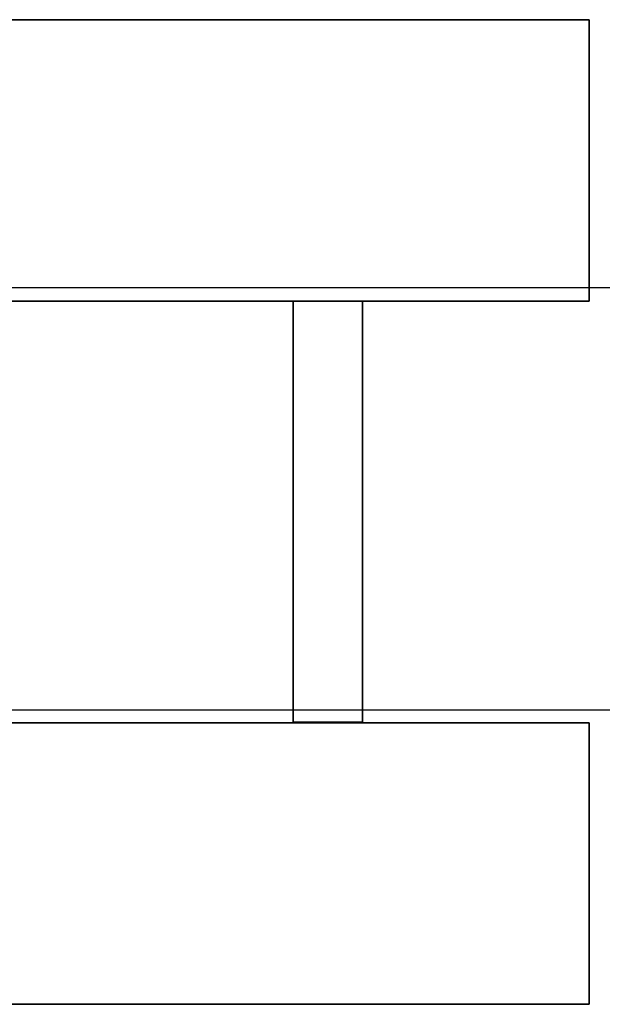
# Model space of a CAD drawing. Header units: millimetres. Extents: x -35 to 33166, y -35 to 31591.
# Tile 67 of 100: x 9670 to 9881, y -35 to 321. Entities that reach past the tile are written whole.
import ezdxf

# ---------------------------------------------------------------- set-up
doc = ezdxf.new("R2010")
doc.units = ezdxf.units.MM
doc.header["$LTSCALE"] = 25.4
doc.layers.get('0').update_dxf_attribs({"true_color": 0xffffff})
for name, color, linetype, true_color in [('end caps & lintels', 7, 'Continuous', 0xffa500), ('ICF - L1', 7, 'Continuous', 0xb4b464), ('ICF - L2', 7, 'Continuous', 0x64ff64)]:
    doc.layers.add(name, color=color, linetype=linetype, true_color=true_color)

# ---------------------------------------------------------------- blocks, each defined once
blk = doc.blocks.new('FF-WF01_HeadLintel_6in_#2')
for p, q in [((1219.2, 152.4), (0, 152.4)), ((1219.2, 152.4, 63), (0, 152.4, 63)), ((0, 0), (1219.2, 0)), ((0, 0, 63), (1219.2, 0, 63))]:
    blk.add_line(p, q)
blk = doc.blocks.new('FF-WF01_SillLintel_6in_#2')
for p, q in [((1219.2, 152.4), (0, 152.4)), ((1219.2, 152.4, 63), (0, 152.4, 63)), ((0, 0), (1219.2, 0)), ((0, 0, 63), (1219.2, 0, 63))]:
    blk.add_line(p, q)
blk = doc.blocks.new('GF-WG01_HeadLintel_6in_#5')
for p, q in [((1219.2, 152.4), (0, 152.4)), ((1219.2, 152.4, 63), (0, 152.4, 63)), ((0, 0), (1219.2, 0)), ((0, 0, 63), (1219.2, 0, 63))]:
    blk.add_line(p, q)
blk = doc.blocks.new('Group#3781_WCL_d821ca9d')
for p, q in [((-253.75, 1536.5, 319.8), (-253.75, 1536.5, 405.8)), ((-253.75, 1536.5, 405.8), (-101.6, 1536.5, 405.8)), ((-101.6, 1536.5, 319.8), (-253.75, 1536.5, 319.8)), ((-253.75, 1536.5, 405.8), (-253.75, 1511.5, 405.8)), ((-253.75, 1536.5, 319.8), (-253.75, 1511.5, 319.8)), ((-101.6, 1536.5, 405.8), (-101.6, 1536.5, 319.8)), ((-101.6, 1511.5, 405.8), (-101.6, 1536.5, 405.8)), ((-101.6, 1511.5, 319.8), (-101.6, 1536.5, 319.8)), ((-101.6, 1511.5, 405.8), (-253.75, 1511.5, 405.8)), ((-253.75, 1511.5, 405.8), (-253.75, 1511.5, 319.8)), ((-253.75, 1511.5, 319.8), (-101.6, 1511.5, 319.8)), ((-101.6, 1511.5, 319.8), (-101.6, 1511.5, 405.8))]:
    blk.add_line(p, q)
blk = doc.blocks.new('Group#3779')
for p, q in [((-101.6, 0, 256.8), (-101.6, 1618.37, 256.8)), ((-101.6, 1618.37, 256.8), (0, 1618.37, 256.8)), ((-101.6, 1618.37, 457.2), (-101.6, 0, 457.2)), ((-101.6, 1618.37, 256.8), (-101.6, 1618.37, 457.2)), ((0, 1618.37, 457.2), (-101.6, 1618.37, 457.2)), ((0, 1618.37, 256.8), (0, 0, 256.8)), ((0, 1618.37, 457.2), (0, 0, 457.2)), ((0, 1618.37, 256.8), (0, 1618.37, 457.2))]:
    blk.add_line(p, q)
blk = doc.blocks.new('Group#3780')
for p, q in [((-355.6, 0, 256.8), (-355.6, 1618.37, 256.8)), ((-355.6, 1618.37, 256.8), (-254, 1618.37, 256.8)), ((-355.6, 1618.37, 457.2), (-355.6, 0, 457.2)), ((-355.6, 1618.37, 256.8), (-355.6, 1618.37, 457.2)), ((-254, 1618.37, 457.2), (-355.6, 1618.37, 457.2)), ((-254, 1618.37, 256.8), (-254, 0, 256.8)), ((-254, 1618.37, 457.2), (-254, 0, 457.2)), ((-254, 1618.37, 256.8), (-254, 1618.37, 457.2))]:
    blk.add_line(p, q)
blk = doc.blocks.new('6XR35_96_S_CUT_63_75_MSG')
for name in ['Group#3780', 'Group#3779', 'Group#3781_WCL_d821ca9d']:
    blk.add_blockref(name, (0, 0))
blk = doc.blocks.new('Group#4387')
for p, q in [((-101.6, 2024.77, 98.33), (-101.6, 0, 98.33)), ((-101.6, 2024.77, 98.33), (-101.6, 2024.77, 0)), ((-101.6, 2024.77, 0), (-101.6, 0, 0)), ((0, 2024.77, 0), (-101.6, 2024.77, 0)), ((0, 2024.77, 98.33), (-101.6, 2024.77, 98.33)), ((-101.6, 2024.77, 457.2), (-101.6, 0, 457.2)), ((-101.6, 2024.77, 457.2), (-101.6, 2024.77, 250.87)), ((-101.6, 2024.77, 250.87), (-101.6, 0, 250.87)), ((0, 2024.77, 457.2), (-101.6, 2024.77, 457.2)), ((-101.6, 2024.77, 250.87), (0, 2024.77, 250.87)), ((0, 2024.77, 0), (0, 0, 0)), ((0, 2024.77, 98.33), (0, 0, 98.33)), ((0, 2024.77, 98.33), (0, 2024.77, 0)), ((0, 2024.77, 457.2), (0, 0, 457.2)), ((0, 2024.77, 250.87), (0, 0, 250.87)), ((0, 2024.77, 457.2), (0, 2024.77, 250.87))]:
    blk.add_line(p, q)
blk = doc.blocks.new('Group#4388')
for p, q in [((-355.6, 0, 0), (-355.6, 2024.77, 0)), ((-355.6, 2024.77, 0), (-254, 2024.77, 0)), ((-355.6, 0, 457.2), (-355.6, 2024.77, 457.2)), ((-355.6, 2024.77, 457.2), (-355.6, 2024.77, 0)), ((-355.6, 2024.77, 457.2), (-254, 2024.77, 457.2)), ((-254, 2024.77, 0), (-254, 0, 0)), ((-254, 2024.77, 0), (-254, 2024.77, 457.2)), ((-254, 2024.77, 457.2), (-254, 0, 457.2))]:
    blk.add_line(p, q)
blk = doc.blocks.new('Group#4389')
for p, q in [((-101.6, 1942.9, 98.33), (-253.75, 1942.9, 98.33)), ((-253.75, 1942.9, 98.33), (-253.75, 1917.9, 98.33)), ((-253.75, 1942.9, 51), (-253.75, 1942.9, 98.33)), ((-253.75, 1942.9, 51), (-253.75, 1917.9, 51)), ((-101.6, 1942.9, 51), (-253.75, 1942.9, 51)), ((-101.6, 1917.9, 98.33), (-101.6, 1942.9, 98.33)), ((-101.6, 1942.9, 51), (-101.6, 1917.9, 51)), ((-101.6, 1942.9, 51), (-101.6, 1942.9, 98.33)), ((-253.75, 1917.9, 98.33), (-101.6, 1917.9, 98.33)), ((-253.75, 1917.9, 51), (-253.75, 1917.9, 98.33)), ((-101.6, 1917.9, 51), (-253.75, 1917.9, 51)), ((-101.6, 1917.9, 51), (-101.6, 1917.9, 98.33))]:
    blk.add_line(p, q)
blk = doc.blocks.new('6XR35_96_S_CUT_79_75_MSG#3')
for name in ['Group#4388', 'Group#4387', 'Group#4389']:
    blk.add_blockref(name, (0, 0))
blk = doc.blocks.new('Group3573')
at = {"layer": 'ICF - L1', "extrusion": (0, 0, -1), "zscale": -1, "rotation": 90}
for name, p in [('6XR35_96_S_CUT_79_75_MSG#3', (-7851.21, 321.02, -3100.4)), ('6XR35_96_S_CUT_63_75_MSG', (-8257.61, 321.02, -2643.2))]:
    blk.add_blockref(name, p, dxfattribs=at)
blk = doc.blocks.new('Group#4278')
for p, q in [((-101.6, 1618.37, 317.4), (-101.6, 0, 317.4)), ((0, 1618.37, 317.4), (-101.6, 1618.37, 317.4)), ((-101.6, 1618.37, 0), (-101.6, 1618.37, 317.4)), ((-101.6, 1618.37, 0), (-101.6, 0, 0)), ((0, 1618.37, 0), (-101.6, 1618.37, 0)), ((0, 0, 317.4), (0, 1618.37, 317.4)), ((0, 1618.37, 0), (0, 0, 0)), ((0, 1618.37, 0), (0, 1618.37, 317.4))]:
    blk.add_line(p, q)
blk = doc.blocks.new('Group#4280')
for p, q in [((-355.6, 1618.37, 317.4), (-355.6, 0, 317.4)), ((-254, 1618.37, 317.4), (-355.6, 1618.37, 317.4)), ((-355.6, 1618.37, 0), (-355.6, 1618.37, 317.4)), ((-355.6, 1618.37, 0), (-355.6, 0, 0)), ((-254, 1618.37, 0), (-355.6, 1618.37, 0)), ((-254, 0, 317.4), (-254, 1618.37, 317.4)), ((-254, 1618.37, 0), (-254, 0, 0)), ((-254, 1618.37, 0), (-254, 1618.37, 317.4))]:
    blk.add_line(p, q)
blk = doc.blocks.new('Group#4318')
for p, q in [((-101.6, 1536.5, 51), (-253.75, 1536.5, 51)), ((-253.75, 1536.5, 51), (-253.75, 1536.5, 144.68)), ((-253.75, 1536.5, 144.68), (-101.6, 1536.5, 144.68)), ((-253.75, 1511.5, 51), (-253.75, 1536.5, 51)), ((-253.75, 1536.5, 144.68), (-253.75, 1511.5, 144.68)), ((-101.6, 1536.5, 144.68), (-101.6, 1536.5, 51)), ((-101.6, 1536.5, 51), (-101.6, 1511.5, 51)), ((-101.6, 1511.5, 144.68), (-101.6, 1536.5, 144.68)), ((-101.6, 1511.5, 144.68), (-253.75, 1511.5, 144.68)), ((-253.75, 1511.5, 144.68), (-253.75, 1511.5, 51)), ((-253.75, 1511.5, 51), (-101.6, 1511.5, 51)), ((-101.6, 1511.5, 51), (-101.6, 1511.5, 144.68))]:
    blk.add_line(p, q)
blk = doc.blocks.new('6XR35_96_S#1_CUT_63_75_MSG')
for name in ['Group#4280', 'Group#4278', 'Group#4318']:
    blk.add_blockref(name, (0, 0))
blk = doc.blocks.new('Group8241')
for p, q in [((0, 1618.375, 457.2), (-101.6, 1618.375, 457.2)), ((-101.6, 1618.375, 457.2), (-101.6, 0, 457.2)), ((-101.6, 1618.375), (-101.6, 0)), ((-101.6, 1618.375, 457.2), (-101.6, 1618.375)), ((-101.6, 1618.375), (0, 1618.375)), ((0, 0), (0, 1618.375)), ((0, 1618.375), (0, 1618.375, 457.2)), ((0, 1618.375, 457.2), (0, 0, 457.2))]:
    blk.add_line(p, q)
blk = doc.blocks.new('Group#1486')
for p, q in [((-355.6, 0, 457.2), (-355.6, 1618.375, 457.2)), ((-355.6, 1618.375, 457.2), (-355.6, 1618.375)), ((-355.6, 1618.375), (-355.6, 0)), ((-254, 1618.375, 457.2), (-355.6, 1618.375, 457.2)), ((-355.6, 1618.375), (-254, 1618.375)), ((-254, 0, 457.2), (-254, 1618.375, 457.2)), ((-254, 0), (-254, 1618.375)), ((-254, 1618.375), (-254, 1618.375, 457.2))]:
    blk.add_line(p, q)
blk = doc.blocks.new('Group#1487')
for p, q in [((-101.6, 1536.5, 51), (-253.75, 1536.5, 51)), ((-253.75, 1536.5, 51), (-253.75, 1536.5, 144.68)), ((-253.75, 1536.5, 144.68), (-101.6, 1536.5, 144.68)), ((-253.75, 1511.5, 51), (-253.75, 1536.5, 51)), ((-253.75, 1536.5, 144.68), (-253.75, 1511.5, 144.68)), ((-101.6, 1536.5, 144.68), (-101.6, 1536.5, 51)), ((-101.6, 1536.5, 51), (-101.6, 1511.5, 51)), ((-101.6, 1511.5, 144.68), (-101.6, 1536.5, 144.68)), ((-101.6, 1511.5, 144.68), (-253.75, 1511.5, 144.68)), ((-253.75, 1511.5, 144.68), (-253.75, 1511.5, 51)), ((-253.75, 1511.5, 51), (-101.6, 1511.5, 51)), ((-101.6, 1511.5, 51), (-101.6, 1511.5, 144.68))]:
    blk.add_line(p, q)
blk = doc.blocks.new('Group#1534')
for p, q in [((-101.6, 1536.5, 312.12), (-253.75, 1536.5, 312.12)), ((-253.75, 1536.5, 312.12), (-253.75, 1536.5, 405.8)), ((-253.75, 1536.5, 405.8), (-101.6, 1536.5, 405.8)), ((-253.75, 1511.5, 312.12), (-253.75, 1536.5, 312.12)), ((-253.75, 1536.5, 405.8), (-253.75, 1511.5, 405.8)), ((-101.6, 1536.5, 405.8), (-101.6, 1536.5, 312.12)), ((-101.6, 1536.5, 312.12), (-101.6, 1511.5, 312.12)), ((-101.6, 1511.5, 405.8), (-101.6, 1536.5, 405.8)), ((-101.6, 1511.5, 405.8), (-253.75, 1511.5, 405.8)), ((-253.75, 1511.5, 405.8), (-253.75, 1511.5, 312.12)), ((-253.75, 1511.5, 312.12), (-101.6, 1511.5, 312.12)), ((-101.6, 1511.5, 312.12), (-101.6, 1511.5, 405.8))]:
    blk.add_line(p, q)
blk = doc.blocks.new('6XR35_96_S#1_CUT_63_75')
for name in ['Group#1486', 'Group8241', 'Group#1487', 'Group#1534']:
    blk.add_blockref(name, (0, 0))
blk = doc.blocks.new('Group8496')
for p, q in [((0, 2024.775, 457.2), (-101.6, 2024.775, 457.2)), ((-101.6, 2024.775, 457.2), (-101.6, 0, 457.2)), ((-101.6, 2024.775), (-101.6, 0)), ((-101.6, 2024.775, 457.2), (-101.6, 2024.775)), ((-101.6, 2024.775), (0, 2024.775)), ((0, 0), (0, 2024.775)), ((0, 2024.775), (0, 2024.775, 457.2)), ((0, 2024.775, 457.2), (0, 0, 457.2))]:
    blk.add_line(p, q)
blk = doc.blocks.new('Group#2305')
for p, q in [((-355.6, 0, 457.2), (-355.6, 2024.775, 457.2)), ((-355.6, 2024.775, 457.2), (-355.6, 2024.775)), ((-355.6, 2024.775), (-355.6, 0)), ((-254, 2024.775, 457.2), (-355.6, 2024.775, 457.2)), ((-355.6, 2024.775), (-254, 2024.775)), ((-254, 0, 457.2), (-254, 2024.775, 457.2)), ((-254, 0), (-254, 2024.775)), ((-254, 2024.775), (-254, 2024.775, 457.2))]:
    blk.add_line(p, q)
blk = doc.blocks.new('Group#2306')
for p, q in [((-101.6, 1942.9, 51), (-253.75, 1942.9, 51)), ((-253.75, 1942.9, 51), (-253.75, 1942.9, 144.68)), ((-253.75, 1942.9, 144.68), (-101.6, 1942.9, 144.68)), ((-253.75, 1917.9, 51), (-253.75, 1942.9, 51)), ((-253.75, 1942.9, 144.68), (-253.75, 1917.9, 144.68)), ((-101.6, 1942.9, 144.68), (-101.6, 1942.9, 51)), ((-101.6, 1942.9, 51), (-101.6, 1917.9, 51)), ((-101.6, 1917.9, 144.68), (-101.6, 1942.9, 144.68)), ((-101.6, 1917.9, 144.68), (-253.75, 1917.9, 144.68)), ((-253.75, 1917.9, 144.68), (-253.75, 1917.9, 51)), ((-253.75, 1917.9, 51), (-101.6, 1917.9, 51)), ((-101.6, 1917.9, 51), (-101.6, 1917.9, 144.68))]:
    blk.add_line(p, q)
blk = doc.blocks.new('Group8499')
for p, q in [((-101.6, 1942.9, 312.12), (-253.75, 1942.9, 312.12)), ((-253.75, 1942.9, 312.12), (-253.75, 1942.9, 405.8)), ((-253.75, 1942.9, 405.8), (-101.6, 1942.9, 405.8)), ((-253.75, 1917.9, 312.12), (-253.75, 1942.9, 312.12)), ((-253.75, 1942.9, 405.8), (-253.75, 1917.9, 405.8)), ((-101.6, 1942.9, 405.8), (-101.6, 1942.9, 312.12)), ((-101.6, 1942.9, 312.12), (-101.6, 1917.9, 312.12)), ((-101.6, 1917.9, 405.8), (-101.6, 1942.9, 405.8)), ((-101.6, 1917.9, 405.8), (-253.75, 1917.9, 405.8)), ((-253.75, 1917.9, 405.8), (-253.75, 1917.9, 312.12)), ((-253.75, 1917.9, 312.12), (-101.6, 1917.9, 312.12)), ((-101.6, 1917.9, 312.12), (-101.6, 1917.9, 405.8))]:
    blk.add_line(p, q)
blk = doc.blocks.new('6XR35_96_S#1_CUT_79_75')
for name in ['Group#2305', 'Group8496', 'Group#2306', 'Group8499']:
    blk.add_blockref(name, (0, 0))
blk = doc.blocks.new('Group10220_WCL_3a7e4aff')
for p, q in [((-253.75, 1942.9, 344.4), (-253.75, 1942.9, 405.8)), ((-253.75, 1942.9, 405.8), (-101.6, 1942.9, 405.8)), ((-101.6, 1942.9, 344.4), (-253.75, 1942.9, 344.4)), ((-253.75, 1942.9, 405.8), (-253.75, 1917.9, 405.8)), ((-253.75, 1942.9, 344.4), (-253.75, 1917.9, 344.4)), ((-101.6, 1942.9, 405.8), (-101.6, 1942.9, 344.4)), ((-101.6, 1917.9, 405.8), (-101.6, 1942.9, 405.8)), ((-101.6, 1917.9, 344.4), (-101.6, 1942.9, 344.4)), ((-101.6, 1917.9, 405.8), (-253.75, 1917.9, 405.8)), ((-253.75, 1917.9, 405.8), (-253.75, 1917.9, 344.4)), ((-253.75, 1917.9, 344.4), (-101.6, 1917.9, 344.4)), ((-101.6, 1917.9, 344.4), (-101.6, 1917.9, 405.8))]:
    blk.add_line(p, q)
blk = doc.blocks.new('Group10218')
for p, q in [((-101.6, 384.04, 281.4), (-101.6, 2024.77, 281.4)), ((-101.6, 2024.77, 281.4), (0, 2024.77, 281.4)), ((-101.6, 2024.77, 457.2), (-101.6, 0, 457.2)), ((-101.6, 2024.77, 457.2), (-101.6, 2024.77, 281.4)), ((0, 2024.77, 457.2), (-101.6, 2024.77, 457.2)), ((0, 2024.77, 281.4), (0, 384.04, 281.4)), ((0, 2024.77, 457.2), (0, 0, 457.2)), ((0, 2024.77, 457.2), (0, 2024.77, 281.4))]:
    blk.add_line(p, q)
blk = doc.blocks.new('Group#4834')
for p, q in [((-355.6, 384.04, 281.4), (-355.6, 2024.77, 281.4)), ((-355.6, 2024.77, 281.4), (-254, 2024.77, 281.4)), ((-355.6, 2024.77, 457.2), (-355.6, 0, 457.2)), ((-355.6, 2024.77, 457.2), (-355.6, 2024.77, 281.4)), ((-254, 2024.77, 457.2), (-355.6, 2024.77, 457.2)), ((-254, 2024.77, 281.4), (-254, 384.04, 281.4)), ((-254, 2024.77, 457.2), (-254, 0, 457.2)), ((-254, 2024.77, 457.2), (-254, 2024.77, 281.4))]:
    blk.add_line(p, q)
blk = doc.blocks.new('6XR35_96_S#1_CUT_79_75_MSG#2')
for name in ['Group#4834', 'Group10218', 'Group10220_WCL_3a7e4aff']:
    blk.add_blockref(name, (0, 0))
blk = doc.blocks.new('Group11107')
for p, q in [((-101.6, 68.89, 0), (-101.6, 2024.77, 0)), ((-101.6, 2024.77, 0), (0, 2024.77, 0)), ((-101.6, 526.09, 457.2), (-101.6, 2024.77, 457.2)), ((-101.6, 2024.77, 457.2), (-101.6, 2024.77, 0)), ((0, 2024.77, 457.2), (-101.6, 2024.77, 457.2)), ((0, 68.89, 0), (0, 2024.77, 0)), ((0, 526.09, 457.2), (0, 2024.77, 457.2)), ((0, 2024.77, 457.2), (0, 2024.77, 0))]:
    blk.add_line(p, q)
blk = doc.blocks.new('Group11108')
for p, q in [((-355.6, 68.89, 0), (-355.6, 2024.77, 0)), ((-355.6, 2024.77, 0), (-254, 2024.77, 0)), ((-355.6, 526.09, 457.2), (-355.6, 2024.77, 457.2)), ((-355.6, 2024.77, 457.2), (-355.6, 2024.77, 0)), ((-254, 2024.77, 457.2), (-355.6, 2024.77, 457.2)), ((-254, 68.89, 0), (-254, 2024.77, 0)), ((-254, 526.09, 457.2), (-254, 2024.77, 457.2)), ((-254, 2024.77, 457.2), (-254, 2024.77, 0))]:
    blk.add_line(p, q)
blk = doc.blocks.new('Group11109')
for p, q in [((-101.6, 1942.9, 51), (-253.75, 1942.9, 51)), ((-253.75, 1942.9, 51), (-253.75, 1942.9, 144.68)), ((-253.75, 1942.9, 144.68), (-101.6, 1942.9, 144.68)), ((-253.75, 1917.9, 51), (-253.75, 1942.9, 51)), ((-253.75, 1942.9, 144.68), (-253.75, 1917.9, 144.68)), ((-101.6, 1942.9, 144.68), (-101.6, 1942.9, 51)), ((-101.6, 1942.9, 51), (-101.6, 1917.9, 51)), ((-101.6, 1917.9, 144.68), (-101.6, 1942.9, 144.68)), ((-101.6, 1917.9, 144.68), (-253.75, 1917.9, 144.68)), ((-253.75, 1917.9, 144.68), (-253.75, 1917.9, 51)), ((-253.75, 1917.9, 51), (-101.6, 1917.9, 51)), ((-101.6, 1917.9, 51), (-101.6, 1917.9, 144.68))]:
    blk.add_line(p, q)
blk = doc.blocks.new('Group11110')
for p, q in [((-101.6, 1942.9, 312.12), (-253.75, 1942.9, 312.12)), ((-253.75, 1942.9, 312.12), (-253.75, 1942.9, 405.8)), ((-253.75, 1942.9, 405.8), (-101.6, 1942.9, 405.8)), ((-253.75, 1917.9, 312.12), (-253.75, 1942.9, 312.12)), ((-253.75, 1942.9, 405.8), (-253.75, 1917.9, 405.8)), ((-101.6, 1942.9, 405.8), (-101.6, 1942.9, 312.12)), ((-101.6, 1942.9, 312.12), (-101.6, 1917.9, 312.12)), ((-101.6, 1917.9, 405.8), (-101.6, 1942.9, 405.8)), ((-101.6, 1917.9, 405.8), (-253.75, 1917.9, 405.8)), ((-253.75, 1917.9, 405.8), (-253.75, 1917.9, 312.12)), ((-253.75, 1917.9, 312.12), (-101.6, 1917.9, 312.12)), ((-101.6, 1917.9, 312.12), (-101.6, 1917.9, 405.8))]:
    blk.add_line(p, q)
blk = doc.blocks.new('6XR35_96_S#1_CUT_79_75_MSG#3')
for name in ['Group11108', 'Group11107', 'Group11109', 'Group11110']:
    blk.add_blockref(name, (0, 0))
blk = doc.blocks.new('Group#5059')
for p, q in [((-101.6, 119.69, 0), (-101.6, 1618.37, 0)), ((-101.6, 1618.37, 0), (0, 1618.37, 0)), ((-101.6, 576.89, 457.2), (-101.6, 1618.37, 457.2)), ((-101.6, 1618.37, 457.2), (-101.6, 1618.37, 0)), ((-101.6, 1618.37, 457.2), (0, 1618.37, 457.2)), ((0, 119.69, 0), (0, 1618.37, 0)), ((0, 1618.37, 457.2), (0, 1618.37, 0)), ((0, 576.89, 457.2), (0, 1618.37, 457.2))]:
    blk.add_line(p, q)
blk = doc.blocks.new('Group11206')
for p, q in [((-355.6, 119.69, 0), (-355.6, 1618.37, 0)), ((-355.6, 1618.37, 0), (-254, 1618.37, 0)), ((-355.6, 576.89, 457.2), (-355.6, 1618.37, 457.2)), ((-355.6, 1618.37, 457.2), (-355.6, 1618.37, 0)), ((-355.6, 1618.37, 457.2), (-254, 1618.37, 457.2)), ((-254, 119.69, 0), (-254, 1618.37, 0)), ((-254, 1618.37, 457.2), (-254, 1618.37, 0)), ((-254, 576.89, 457.2), (-254, 1618.37, 457.2))]:
    blk.add_line(p, q)
blk = doc.blocks.new('Group11207')
for p, q in [((-101.6, 1536.5, 51), (-253.75, 1536.5, 51)), ((-253.75, 1536.5, 51), (-253.75, 1536.5, 144.68)), ((-253.75, 1536.5, 144.68), (-101.6, 1536.5, 144.68)), ((-253.75, 1511.5, 51), (-253.75, 1536.5, 51)), ((-253.75, 1536.5, 144.68), (-253.75, 1511.5, 144.68)), ((-101.6, 1536.5, 144.68), (-101.6, 1536.5, 51)), ((-101.6, 1536.5, 51), (-101.6, 1511.5, 51)), ((-101.6, 1511.5, 144.68), (-101.6, 1536.5, 144.68)), ((-101.6, 1511.5, 144.68), (-253.75, 1511.5, 144.68)), ((-253.75, 1511.5, 144.68), (-253.75, 1511.5, 51)), ((-253.75, 1511.5, 51), (-101.6, 1511.5, 51)), ((-101.6, 1511.5, 51), (-101.6, 1511.5, 144.68))]:
    blk.add_line(p, q)
blk = doc.blocks.new('Group11208')
for p, q in [((-101.6, 1536.5, 312.12), (-253.75, 1536.5, 312.12)), ((-253.75, 1536.5, 312.12), (-253.75, 1536.5, 405.8)), ((-253.75, 1536.5, 405.8), (-101.6, 1536.5, 405.8)), ((-253.75, 1511.5, 312.12), (-253.75, 1536.5, 312.12)), ((-253.75, 1536.5, 405.8), (-253.75, 1511.5, 405.8)), ((-101.6, 1536.5, 405.8), (-101.6, 1536.5, 312.12)), ((-101.6, 1536.5, 312.12), (-101.6, 1511.5, 312.12)), ((-101.6, 1511.5, 405.8), (-101.6, 1536.5, 405.8)), ((-101.6, 1511.5, 405.8), (-253.75, 1511.5, 405.8)), ((-253.75, 1511.5, 405.8), (-253.75, 1511.5, 312.12)), ((-253.75, 1511.5, 312.12), (-101.6, 1511.5, 312.12)), ((-101.6, 1511.5, 312.12), (-101.6, 1511.5, 405.8))]:
    blk.add_line(p, q)
blk = doc.blocks.new('6XR35_96_S#1_CUT_63_75_MSG#1')
for name in ['Group11206', 'Group#5059', 'Group11207', 'Group11208']:
    blk.add_blockref(name, (0, 0))
blk = doc.blocks.new('Group11256')
for p, q in [((0, 2024.77, 245.52), (-101.6, 2024.77, 245.52)), ((-101.6, 2024.77, 245.52), (-101.6, 1813.09, 457.2)), ((-101.6, 983.29, 0), (-101.6, 2024.77, 0)), ((0, 2024.77, 0), (-101.6, 2024.77, 0)), ((-101.6, 2024.77, 245.52), (-101.6, 2024.77, 0)), ((0, 1813.09, 457.2), (0, 2024.77, 245.52)), ((0, 983.29, 0), (0, 2024.77, 0)), ((0, 2024.77, 245.52), (0, 2024.77, 0))]:
    blk.add_line(p, q)
blk = doc.blocks.new('Group11257')
for p, q in [((-254, 2024.77, 245.52), (-355.6, 2024.77, 245.52)), ((-355.6, 2024.77, 245.52), (-355.6, 1813.09, 457.2)), ((-355.6, 983.29, 0), (-355.6, 2024.77, 0)), ((-254, 2024.77, 0), (-355.6, 2024.77, 0)), ((-355.6, 2024.77, 245.52), (-355.6, 2024.77, 0)), ((-254, 1813.09, 457.2), (-254, 2024.77, 245.52)), ((-254, 983.29, 0), (-254, 2024.77, 0)), ((-254, 2024.77, 245.52), (-254, 2024.77, 0))]:
    blk.add_line(p, q)
blk = doc.blocks.new('Group11258')
for p, q in [((-101.6, 1942.9, 51), (-253.75, 1942.9, 51)), ((-253.75, 1942.9, 51), (-253.75, 1942.9, 144.68)), ((-253.75, 1942.9, 144.68), (-101.6, 1942.9, 144.68)), ((-253.75, 1917.9, 51), (-253.75, 1942.9, 51)), ((-253.75, 1942.9, 144.68), (-253.75, 1917.9, 144.68)), ((-101.6, 1942.9, 144.68), (-101.6, 1942.9, 51)), ((-101.6, 1942.9, 51), (-101.6, 1917.9, 51)), ((-101.6, 1917.9, 144.68), (-101.6, 1942.9, 144.68)), ((-101.6, 1917.9, 144.68), (-253.75, 1917.9, 144.68)), ((-253.75, 1917.9, 144.68), (-253.75, 1917.9, 51)), ((-253.75, 1917.9, 51), (-101.6, 1917.9, 51)), ((-101.6, 1917.9, 51), (-101.6, 1917.9, 144.68))]:
    blk.add_line(p, q)
blk = doc.blocks.new('6XR35_96_S#1_CUT_79_75_MSG#4')
for name in ['Group11257', 'Group11256', 'Group11258']:
    blk.add_blockref(name, (0, 0))
blk = doc.blocks.new('Group11572')
for p, q in [((-101.6, 2100.834, 457.2), (-101.6, 4056.761, 457.2)), ((-101.6, 4056.761, 457.2), (-101.6, 4056.761)), ((-101.6, 4056.761), (-101.6, 1643.634)), ((-101.6, 4056.761), (0, 4056.761)), ((0, 4056.761, 457.2), (-101.6, 4056.761, 457.2)), ((0, 4056.761), (0, 1643.634)), ((0, 2100.834, 457.2), (0, 4056.761, 457.2)), ((0, 4056.761), (0, 4056.761, 457.2))]:
    blk.add_line(p, q)
blk = doc.blocks.new('Group11573')
for p, q in [((-355.6, 2100.834, 457.2), (-355.6, 4056.761, 457.2)), ((-355.6, 4056.761, 457.2), (-355.6, 4056.761)), ((-355.6, 4056.761), (-355.6, 1643.634)), ((-355.6, 4056.761), (-254, 4056.761)), ((-254, 4056.761, 457.2), (-355.6, 4056.761, 457.2)), ((-254, 4056.761), (-254, 1643.634)), ((-254, 2100.834, 457.2), (-254, 4056.761, 457.2)), ((-254, 4056.761), (-254, 4056.761, 457.2))]:
    blk.add_line(p, q)
blk = doc.blocks.new('Group11574')
for p, q in [((-101.6, 3974.9, 51), (-253.75, 3974.9, 51)), ((-253.75, 3974.9, 51), (-253.75, 3974.9, 144.68)), ((-253.75, 3974.9, 144.68), (-101.6, 3974.9, 144.68)), ((-253.75, 3949.9, 51), (-253.75, 3974.9, 51)), ((-253.75, 3974.9, 144.68), (-253.75, 3949.9, 144.68)), ((-101.6, 3974.9, 144.68), (-101.6, 3974.9, 51)), ((-101.6, 3974.9, 51), (-101.6, 3949.9, 51)), ((-101.6, 3949.9, 144.68), (-101.6, 3974.9, 144.68)), ((-101.6, 3949.9, 144.68), (-253.75, 3949.9, 144.68)), ((-253.75, 3949.9, 144.68), (-253.75, 3949.9, 51)), ((-253.75, 3949.9, 51), (-101.6, 3949.9, 51)), ((-101.6, 3949.9, 51), (-101.6, 3949.9, 144.68))]:
    blk.add_line(p, q)
blk = doc.blocks.new('Group11575')
for p, q in [((-101.6, 3974.9, 312.12), (-253.75, 3974.9, 312.12)), ((-253.75, 3974.9, 312.12), (-253.75, 3974.9, 405.8)), ((-253.75, 3974.9, 405.8), (-101.6, 3974.9, 405.8)), ((-253.75, 3949.9, 312.12), (-253.75, 3974.9, 312.12)), ((-253.75, 3974.9, 405.8), (-253.75, 3949.9, 405.8)), ((-101.6, 3974.9, 405.8), (-101.6, 3974.9, 312.12)), ((-101.6, 3974.9, 312.12), (-101.6, 3949.9, 312.12)), ((-101.6, 3949.9, 405.8), (-101.6, 3974.9, 405.8)), ((-101.6, 3949.9, 405.8), (-253.75, 3949.9, 405.8)), ((-253.75, 3949.9, 405.8), (-253.75, 3949.9, 312.12)), ((-253.75, 3949.9, 312.12), (-101.6, 3949.9, 312.12)), ((-101.6, 3949.9, 312.12), (-101.6, 3949.9, 405.8))]:
    blk.add_line(p, q)
blk = doc.blocks.new('6XR35_96_S#1_M#2')
for name in ['Group11573', 'Group11572', 'Group11574', 'Group11575']:
    blk.add_blockref(name, (0, 0))
blk = doc.blocks.new('Group3664')
at = {"layer": 'ICF - L2', "extrusion": (0, 0, -1), "zscale": -1, "rotation": 90}
for name, p in [('6XR35_96_S#1_M#2', (-5819.21, 321.02, -7215.2)), ('6XR35_96_S#1_CUT_79_75', (-7851.21, 321.02, -6758)), ('6XR35_96_S#1_CUT_79_75_MSG#2', (-7851.21, 321.02, -5843.6)), ('6XR35_96_S#1_CUT_79_75_MSG#3', (-7851.21, 321.02, -7672.4)), ('6XR35_96_S#1_CUT_63_75_MSG', (-8257.61, 321.02, -3557.6)), ('6XR35_96_S#1_CUT_63_75', (-8257.61, 321.02, -6300.8)), ('6XR35_96_S#1_CUT_63_75_MSG#1', (-8257.61, 321.02, -8129.6)), ('6XR35_96_S#1_CUT_79_75_MSG#4', (-7851.21, 321.02, -8586.8))]:
    blk.add_blockref(name, p, dxfattribs=at)

msp = doc.modelspace()

# ---------------------------------------------------------------- block references
for name in ['Group3573', 'Group3664']:
    msp.add_blockref(name, (0, 0))
at = {"layer": 'end caps & lintels'}
for name, p in [('FF-WF01_HeadLintel_6in_#2', (9404.2, 71.8, 6125)), ('FF-WF01_SillLintel_6in_#2', (9404.2, 71.8, 3812)), ('GF-WG01_HeadLintel_6in_#5', (9404.2, 71.8, 2900))]:
    msp.add_blockref(name, p, dxfattribs=at)

doc.saveas('drawing.dxf')
